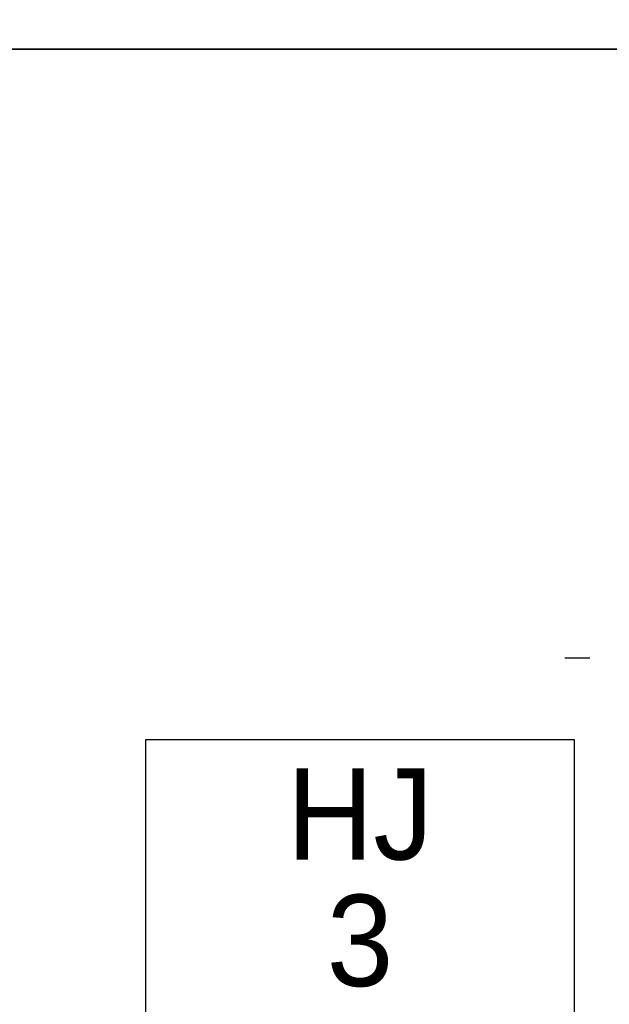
# Model space of a CAD drawing. Header units: metres. Extents: x 183400 to 184400, y 422200 to 427800.
# Tile 8 of 221: x 184226 to 184258, y 422548 to 422602. Entities that reach past the tile are written whole.
import ezdxf
from ezdxf.enums import TextEntityAlignment as Align

# ---------------------------------------------------------------- set-up
doc = ezdxf.new("R2010")
doc.units = ezdxf.units.M
for name, color, linetype in [('N_MK2', 7, 'Continuous'), ('방위표', 7, 'Continuous'), ('일람표', 7, 'Continuous')]:
    doc.layers.add(name, color=color, linetype=linetype)
doc.styles.add('CGS', font='Dotum.ttf')

# ---------------------------------------------------------------- blocks, each defined once
blk = doc.blocks.new('N_MK2')
at = {"layer": '방위표', "color": 7, "linetype": 'Continuous'}
blk.add_lwpolyline([(-118.86, 0), (-128.674, 0)], dxfattribs=at)

msp = doc.modelspace()

# ---------------------------------------------------------------- linework, layer by layer
at = {"layer": '일람표'}
for points in [[(183700, 422600), (184300, 422600), (184300, 423000), (183700, 423000)], [(183700, 422200), (184300, 422200), (184300, 422600), (183700, 422600)], [(184300, 422509.794), (184224.375, 422509.794), (184224.375, 422600), (184300, 422600)]]:
    msp.add_lwpolyline(points, close=True, dxfattribs=at)
at = {"layer": '일람표', "linetype": 'Continuous', "flags": 128}
msp.add_lwpolyline([(184232.875, 422546.585), (184256.312, 422546.585), (184256.312, 422562.21), (184232.875, 422562.21)], close=True, dxfattribs=at)

# ---------------------------------------------------------------- block references
at = {"layer": 'N_MK2', "linetype": 'Continuous', "lineweight": 15, "xscale": 0.1399996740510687, "yscale": 0.1399996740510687, "zscale": 0.139999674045}
msp.add_blockref('N_MK2', (184273.805, 422566.673), dxfattribs=at)

# ---------------------------------------------------------------- texts
at = {"layer": '일람표', "linetype": 'Continuous', "style": 'CGS'}
msp.add_text('HJ', height=5, dxfattribs=at).set_placement((184244.594, 422558.159), align=Align.MIDDLE_CENTER)
msp.add_text('3', height=5, dxfattribs=at).set_placement((184244.594, 422548.734), align=Align.CENTER)

doc.saveas('drawing.dxf')
